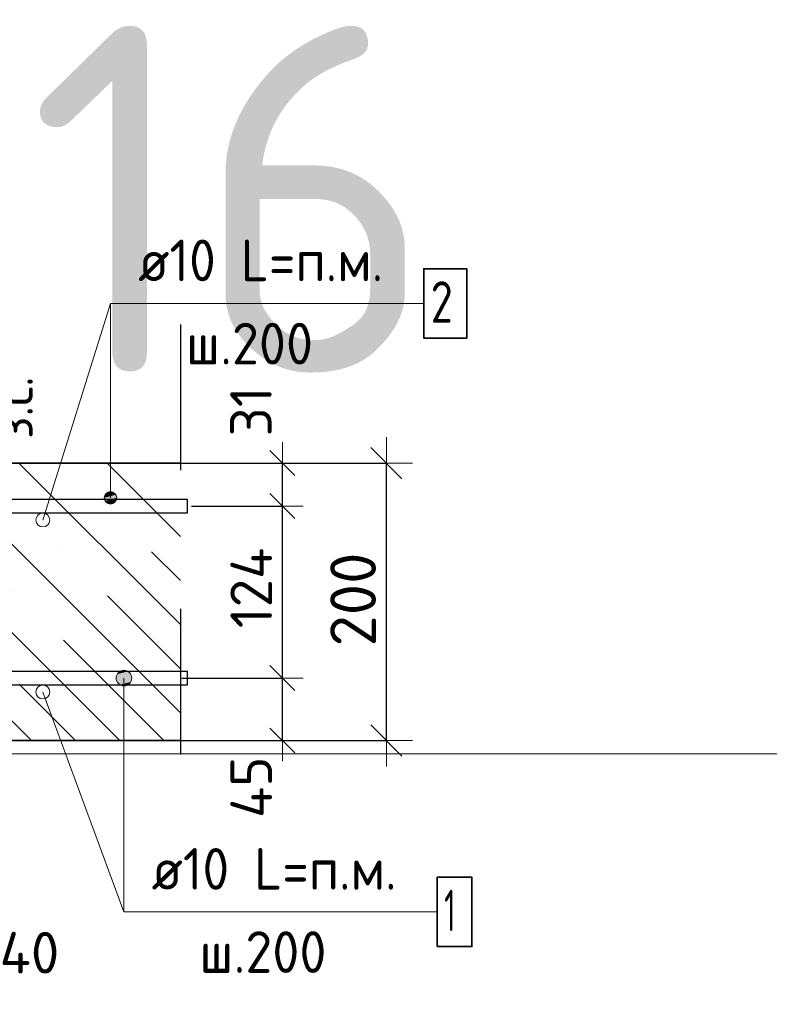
# Model space of a CAD drawing. Header units: metres. Extents: x -38 to 97, y -15 to 21.
# Tile 65 of 89: x 72.546 to 73.087, y 4.291 to 5.001. Entities that reach past the tile are written whole.
import ezdxf

# ---------------------------------------------------------------- set-up
doc = ezdxf.new("R2010")
doc.units = ezdxf.units.M
doc.header["$PDMODE"] = 65
doc.linetypes.add('______4', pattern=[0.135, 0.105, -0.03])
for name, color, linetype, lineweight in [('XR$3$Арм. стержнями верхней зоны', 180, 'Continuous', 35), ('XR$3$Арм. стержнями нижней зоны', 180, 'Continuous', 35), ('XR$3$Арм.стержн. Арматура края', 96, 'Continuous', 35), ('XR$3$Размерная линия (1)', 7, 'Continuous', 13), ('XR$3$Размерная линия_ общее', 7, 'Continuous', 13), ('XR$4$Текст_ примечание', 7, 'Continuous', 13)]:
    doc.layers.add(name, color=color, linetype=linetype, lineweight=lineweight)
doc.styles.add('ISOCPEUR', font='txt')
doc.dimstyles.new('DIMSTYLE_11', dxfattribs={"dimtxt": 0.033, "dimasz": 0.0375, "dimexe": 0, "dimexo": 0, "dimgap": 0.0165, "dimtad": 2, "dimdec": 0, "dimlfac": 1000, "dimrnd": 1, "dimzin": 12, "dimdsep": 46, "dimtxsty": 'ISOCPEUR', "dimblk1": 'ALL_ML_STRICH', "dimblk2": 'ALL_ML_STRICH', "dimsah": 1, "dimcen": 0, "dimclrd": 7, "dimclre": 256, "dimclrt": 7, "dimadec": 0, "dimazin": 0, "dimtfac": 1, "dimtdec": 0, "dimtix": 1, "dimtmove": 2, "dimatfit": 3, "dimfxl": 0, "dimtvp": 1.2, "dimtzin": 0, "dimlwd": 0, "dimlwe": -3, "dimarcsym": 0})
doc.dimstyles.new('DIMSTYLE_12', dxfattribs={"dimtxt": 0.03, "dimasz": 0.03, "dimexe": 0, "dimexo": 0, "dimgap": 0.015, "dimtad": 2, "dimdec": 0, "dimlfac": 1000, "dimrnd": 1, "dimzin": 12, "dimdsep": 46, "dimtxsty": 'ISOCPEUR', "dimblk1": 'ALL_ML_STRICH', "dimblk2": 'ALL_ML_STRICH', "dimsah": 1, "dimcen": 0, "dimclrd": 7, "dimclre": 256, "dimclrt": 7, "dimadec": 0, "dimazin": 0, "dimtfac": 1, "dimtdec": 0, "dimtix": 1, "dimtmove": 2, "dimatfit": 3, "dimfxl": 0, "dimtzin": 0, "dimlwd": 0, "dimlwe": -3, "dimarcsym": 0})
doc.dimstyles.new('DIMSTYLE_14', dxfattribs={"dimtxt": 0.03, "dimasz": 0.03, "dimexe": 0, "dimexo": 0, "dimgap": 0.015, "dimtad": 2, "dimdec": 0, "dimlfac": 1000, "dimrnd": 1, "dimzin": 12, "dimdsep": 46, "dimtxsty": 'ISOCPEUR', "dimblk1": 'ALL_ML_STRICH', "dimblk2": 'ALL_ML_STRICH', "dimsah": 1, "dimcen": 0, "dimclrd": 7, "dimclre": 256, "dimclrt": 7, "dimadec": 0, "dimazin": 0, "dimtfac": 1, "dimtdec": 0, "dimtix": 1, "dimtmove": 2, "dimatfit": 3, "dimfxl": 0, "dimtvp": 1.2, "dimtzin": 0, "dimlwd": 0, "dimlwe": -3, "dimarcsym": 0})
doc.dimstyles.new('DIMSTYLE_8', dxfattribs={"dimtxt": 0.033, "dimasz": 0.0375, "dimexe": 0, "dimexo": 0, "dimgap": 0.0165, "dimtad": 2, "dimdec": 0, "dimlfac": 1000, "dimrnd": 1, "dimzin": 12, "dimdsep": 46, "dimtxsty": 'ISOCPEUR', "dimblk1": 'ALL_ML_STRICH', "dimblk2": 'ALL_ML_STRICH', "dimsah": 1, "dimcen": 0, "dimclrd": 7, "dimclre": 256, "dimclrt": 7, "dimadec": 0, "dimazin": 0, "dimtfac": 1, "dimtdec": 0, "dimtix": 1, "dimtmove": 2, "dimatfit": 3, "dimfxl": 0, "dimtzin": 0, "dimlwd": 0, "dimlwe": -3, "dimarcsym": 0})

# ---------------------------------------------------------------- blocks, each defined once
blk = doc.blocks.new('ALL_ML_STRICH')
at = {"color": 0, "linetype": 'ByBlock', "lineweight": -2}
for p, q in [((0, -0.5), (0, 0.5)), ((-0.3, -0.3), (0.3, 0.3)), ((-1, 0), (0.5, 0))]:
    blk.add_line(p, q, dxfattribs=at)
blk = doc.blocks.new('*D79')
at = {"layer": 'DEFPOINTS', "color": 7, "linetype": 'Continuous', "lineweight": 13, "transparency": 33554687}
for p in [(72.63891, 4.68139), (72.63891, 4.48139), (72.81045, 4.48139)]:
    blk.add_point(p, dxfattribs=at)
at = {"layer": 'XR$3$Размерная линия_ общее', "color": 253, "linetype": 'Continuous', "lineweight": -2, "true_color": 0xa0a0a0, "transparency": 33554687}
for p, q in [((72.65891, 4.68139), (72.81045, 4.68139)), ((72.65891, 4.48139), (72.81045, 4.48139))]:
    blk.add_line(p, q, dxfattribs=at)
at = {"layer": 'XR$3$Размерная линия_ общее', "color": 7, "linetype": 'Continuous', "lineweight": -2, "transparency": 33554687}
blk.add_line((72.81045, 4.48139), (72.81045, 4.68139), dxfattribs=at)
at = {"layer": 'XR$3$Размерная линия_ общее', "color": 7, "linetype": 'Continuous', "lineweight": 13, "transparency": 33554687, "xscale": 0.0375, "yscale": 0.0375, "zscale": 0.0375}
for p, rotation in [((72.81045, 4.68139), 90), ((72.81045, 4.48139), 270)]:
    blk.add_blockref('ALL_ML_STRICH', p, dxfattribs=dict(at, rotation=rotation))
at = {"layer": 'XR$3$Размерная линия_ общее', "color": 7, "linetype": 'Continuous', "lineweight": 13, "transparency": 33554687, "insert": (72.78645, 4.58304), "char_height": 0.033, "width": 0.099, "attachment_point": 5, "rotation": 90, "style": 'ISOCPEUR'}
blk.add_mtext('\\A1;{200}', dxfattribs=at)
blk = doc.blocks.new('*D90')
at = {"layer": 'DEFPOINTS', "color": 7, "linetype": 'Continuous', "lineweight": 13, "transparency": 33554687}
for p in [(72.47266, 4.42139), (72.51262, 4.38139), (72.47266, 4.30616)]:
    blk.add_point(p, dxfattribs=at)
at = {"layer": 'XR$3$Размерная линия (1)', "color": 9, "linetype": 'Continuous', "lineweight": -2, "true_color": 0xc7c7c7, "transparency": 33554687}
for p, q in [((72.47266, 4.40139), (72.47266, 4.30616)), ((72.51262, 4.36139), (72.51262, 4.30616))]:
    blk.add_line(p, q, dxfattribs=at)
at = {"layer": 'XR$3$Размерная линия (1)', "color": 7, "linetype": 'Continuous', "lineweight": -2, "transparency": 33554687}
blk.add_line((72.47266, 4.30616), (72.51262, 4.30616), dxfattribs=at)
at = {"layer": 'XR$3$Размерная линия (1)', "color": 7, "linetype": 'Continuous', "lineweight": 13, "transparency": 33554687, "xscale": 0.03, "yscale": 0.03, "zscale": 0.03, "rotation": 180}
blk.add_blockref('ALL_ML_STRICH', (72.47266, 4.30616), dxfattribs=at)
at = {"layer": 'XR$3$Размерная линия (1)', "color": 7, "linetype": 'Continuous', "lineweight": 13, "transparency": 33554687, "xscale": 0.03, "yscale": 0.03, "zscale": 0.03}
blk.add_blockref('ALL_ML_STRICH', (72.51262, 4.30616), dxfattribs=at)
at = {"layer": 'XR$3$Размерная линия (1)', "color": 7, "linetype": 'Continuous', "lineweight": 13, "transparency": 33554687, "insert": (72.55296, 4.32836), "char_height": 0.03, "width": 0.06, "attachment_point": 5, "style": 'ISOCPEUR'}
blk.add_mtext('\\A1;{40}', dxfattribs=at)
blk = doc.blocks.new('*D160')
at = {"layer": 'DEFPOINTS', "color": 7, "linetype": 'Continuous', "lineweight": 13, "transparency": 33554687}
for p in [(72.48879, 4.68139), (72.48879, 4.65539), (72.52877, 4.65539)]:
    blk.add_point(p, dxfattribs=at)
at = {"layer": 'XR$3$Размерная линия_ общее', "color": 253, "linetype": 'Continuous', "lineweight": -2, "true_color": 0xa0a0a0, "transparency": 33554687}
for p, q in [((72.50879, 4.68139), (72.52877, 4.68139)), ((72.50879, 4.65539), (72.52877, 4.65539))]:
    blk.add_line(p, q, dxfattribs=at)
at = {"layer": 'XR$3$Размерная линия_ общее', "color": 7, "linetype": 'Continuous', "lineweight": -2, "transparency": 33554687}
blk.add_line((72.52877, 4.65539), (72.52877, 4.68139), dxfattribs=at)
at = {"layer": 'XR$3$Размерная линия_ общее', "color": 7, "linetype": 'Continuous', "lineweight": 13, "transparency": 33554687, "xscale": 0.0375, "yscale": 0.0375, "zscale": 0.0375}
for p, rotation in [((72.52877, 4.68139), 90), ((72.52877, 4.65539), 270)]:
    blk.add_blockref('ALL_ML_STRICH', p, dxfattribs=dict(at, rotation=rotation))
at = {"layer": 'XR$3$Размерная линия_ общее', "color": 7, "linetype": 'Continuous', "lineweight": 13, "transparency": 33554687, "insert": (72.52831, 4.69875), "char_height": 0.027, "width": 0.00135, "attachment_point": 1, "rotation": 90, "line_spacing_factor": 0.60241, "style": 'ISOCPEUR'}
blk.add_mtext('з.с.', dxfattribs=at)
at = {"layer": 'XR$3$Размерная линия_ общее', "color": 7, "linetype": 'Continuous', "lineweight": 13, "transparency": 33554687, "insert": (72.50477, 4.71912), "char_height": 0.033, "width": 0.066, "attachment_point": 5, "rotation": 90, "style": 'ISOCPEUR'}
blk.add_mtext('\\A1;{26}', dxfattribs=at)
blk = doc.blocks.new('*D210')
at = {"layer": 'DEFPOINTS', "color": 7, "linetype": 'Continuous', "lineweight": 13, "transparency": 33554687}
for p in [(72.64279, 4.52639), (72.65564, 4.48139), (72.73545, 4.48139)]:
    blk.add_point(p, dxfattribs=at)
at = {"layer": 'XR$3$Размерная линия (1)', "color": 9, "linetype": 'Continuous', "lineweight": -2, "true_color": 0xc7c7c7, "transparency": 33554687}
for p, q in [((72.66279, 4.52639), (72.73545, 4.52639)), ((72.67564, 4.48139), (72.73545, 4.48139))]:
    blk.add_line(p, q, dxfattribs=at)
at = {"layer": 'XR$3$Размерная линия (1)', "color": 7, "linetype": 'Continuous', "lineweight": -2, "transparency": 33554687}
blk.add_line((72.73545, 4.48139), (72.73545, 4.52639), dxfattribs=at)
at = {"layer": 'XR$3$Размерная линия (1)', "color": 7, "linetype": 'Continuous', "lineweight": 13, "transparency": 33554687, "xscale": 0.03, "yscale": 0.03, "zscale": 0.03}
for p, rotation in [((72.73545, 4.52639), 90), ((72.73545, 4.48139), 270)]:
    blk.add_blockref('ALL_ML_STRICH', p, dxfattribs=dict(at, rotation=rotation))
at = {"layer": 'XR$3$Размерная линия (1)', "color": 7, "linetype": 'Continuous', "lineweight": 13, "transparency": 33554687, "insert": (72.71295, 4.44764), "char_height": 0.03, "width": 0.06, "attachment_point": 5, "rotation": 90, "style": 'ISOCPEUR'}
blk.add_mtext('\\A1;{45}', dxfattribs=at)
blk = doc.blocks.new('*D211')
at = {"layer": 'DEFPOINTS', "color": 7, "linetype": 'Continuous', "lineweight": 13, "transparency": 33554687}
for p in [(72.64982, 4.65039), (72.64279, 4.52639), (72.73545, 4.52639)]:
    blk.add_point(p, dxfattribs=at)
at = {"layer": 'XR$3$Размерная линия (1)', "color": 9, "linetype": 'Continuous', "lineweight": -2, "true_color": 0xc7c7c7, "transparency": 33554687}
for p, q in [((72.66982, 4.65039), (72.73545, 4.65039)), ((72.66279, 4.52639), (72.73545, 4.52639))]:
    blk.add_line(p, q, dxfattribs=at)
at = {"layer": 'XR$3$Размерная линия (1)', "color": 7, "linetype": 'Continuous', "lineweight": -2, "transparency": 33554687}
blk.add_line((72.73545, 4.52639), (72.73545, 4.65039), dxfattribs=at)
at = {"layer": 'XR$3$Размерная линия (1)', "color": 7, "linetype": 'Continuous', "lineweight": 13, "transparency": 33554687, "xscale": 0.03, "yscale": 0.03, "zscale": 0.03}
for p, rotation in [((72.73545, 4.65039), 90), ((72.73545, 4.52639), 270)]:
    blk.add_blockref('ALL_ML_STRICH', p, dxfattribs=dict(at, rotation=rotation))
at = {"layer": 'XR$3$Размерная линия (1)', "color": 7, "linetype": 'Continuous', "lineweight": 13, "transparency": 33554687, "insert": (72.71295, 4.59139), "char_height": 0.03, "width": 0.09, "attachment_point": 5, "rotation": 90, "style": 'ISOCPEUR'}
blk.add_mtext('\\A1;{124}', dxfattribs=at)
blk = doc.blocks.new('*D212')
at = {"layer": 'DEFPOINTS', "color": 7, "linetype": 'Continuous', "lineweight": 13, "transparency": 33554687}
for p in [(72.63195, 4.68139), (72.64982, 4.65039), (72.73545, 4.65039)]:
    blk.add_point(p, dxfattribs=at)
at = {"layer": 'XR$3$Размерная линия (1)', "color": 9, "linetype": 'Continuous', "lineweight": -2, "true_color": 0xc7c7c7, "transparency": 33554687}
for p, q in [((72.65195, 4.68139), (72.73545, 4.68139)), ((72.66982, 4.65039), (72.73545, 4.65039))]:
    blk.add_line(p, q, dxfattribs=at)
at = {"layer": 'XR$3$Размерная линия (1)', "color": 7, "linetype": 'Continuous', "lineweight": -2, "transparency": 33554687}
blk.add_line((72.73545, 4.65039), (72.73545, 4.68139), dxfattribs=at)
at = {"layer": 'XR$3$Размерная линия (1)', "color": 7, "linetype": 'Continuous', "lineweight": 13, "transparency": 33554687, "xscale": 0.03, "yscale": 0.03, "zscale": 0.03}
for p, rotation in [((72.73545, 4.68139), 90), ((72.73545, 4.65039), 270)]:
    blk.add_blockref('ALL_ML_STRICH', p, dxfattribs=dict(at, rotation=rotation))
at = {"layer": 'XR$3$Размерная линия (1)', "color": 7, "linetype": 'Continuous', "lineweight": 13, "transparency": 33554687, "insert": (72.71272, 4.71868), "char_height": 0.03, "width": 0.06, "attachment_point": 5, "rotation": 90, "style": 'ISOCPEUR'}
blk.add_mtext('\\A1;{31}', dxfattribs=at)

msp = doc.modelspace()

# ---------------------------------------------------------------- hatches: boundary and pattern name
at = {"linetype": 'Continuous', "lineweight": 25, "transparency": 33554687}
h = msp.add_hatch(dxfattribs=at)
h.set_pattern_fill('__________540', scale=0.015, style=0, pattern_type=2)
h.set_pattern_definition([(135, (0, 0), (-0.031819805, -0.031819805), [0.4, -0.05, 0, -0.05]), (135, (-0.01591, -0.01591), (-0.031819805, -0.031819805), [0.8, -0.1, 0.1, -0.1])])
h.paths.add_polyline_path([(72.51262, 4.68139), (72.51262, 4.48139), (72.66181, 4.48139), (72.66181, 4.68139)], flags=0)
at = {"layer": 'XR$3$Арм. стержнями верхней зоны', "linetype": 'Continuous', "lineweight": 13, "transparency": 33554687}
for points in [[(72.6153, 4.65864), (72.60756, 4.65864), (72.60693, 4.65639)], [(72.6153, 4.65864), (72.60693, 4.65639), (72.61593, 4.65639)], [(72.61368, 4.66026), (72.60918, 4.66026), (72.60756, 4.65864)], [(72.61368, 4.66026), (72.60756, 4.65864), (72.6153, 4.65864)], [(72.60918, 4.66026), (72.61368, 4.66026), (72.61143, 4.66089)], [(72.61593, 4.65639), (72.60693, 4.65639), (72.60756, 4.65414)], [(72.61593, 4.65639), (72.60756, 4.65414), (72.6153, 4.65414)], [(72.6153, 4.65414), (72.60756, 4.65414), (72.60918, 4.65252)], [(72.6153, 4.65414), (72.60918, 4.65252), (72.61368, 4.65252)], [(72.61368, 4.65252), (72.60918, 4.65252), (72.61143, 4.65189)]]:
    msp.add_hatch(color=7, dxfattribs=at).paths.add_polyline_path(points)
at = {"layer": 'XR$3$Арм. стержнями нижней зоны', "linetype": 'Continuous', "lineweight": 13, "transparency": 33554687}
for points in [[(72.61626, 4.52921), (72.62593, 4.52921), (72.62391, 4.53123)], [(72.61626, 4.52921), (72.62391, 4.53123), (72.61828, 4.53123)], [(72.61828, 4.53123), (72.62391, 4.53123), (72.62109, 4.53202)], [(72.61547, 4.52639), (72.62672, 4.52639), (72.62593, 4.52921)], [(72.61547, 4.52639), (72.62593, 4.52921), (72.61626, 4.52921)], [(72.61626, 4.52358), (72.62672, 4.52639), (72.61547, 4.52639)], [(72.61626, 4.52358), (72.62593, 4.52358), (72.62672, 4.52639)], [(72.61828, 4.52156), (72.62593, 4.52358), (72.61626, 4.52358)], [(72.61828, 4.52156), (72.62391, 4.52156), (72.62593, 4.52358)], [(72.62391, 4.52156), (72.61828, 4.52156), (72.62109, 4.52077)]]:
    msp.add_hatch(color=7, dxfattribs=at).paths.add_polyline_path(points)

# ---------------------------------------------------------------- linework, layer by layer
at = {"color": 7, "linetype": 'Continuous', "lineweight": 13, "transparency": 33554687}
for p, q in [((72.56259, 4.64034), (72.61143, 4.79656)), ((72.56262, 4.51634), (72.62109, 4.35782))]:
    msp.add_line(p, q, dxfattribs=at)
at = {"color": 7, "linetype": '______4', "lineweight": 25, "transparency": 33554687}
msp.add_line((72.66181, 4.78139), (72.66181, 4.38139), dxfattribs=at)
at = {"color": 7, "linetype": 'Continuous', "lineweight": 35, "transparency": 33554687}
for p, q in [((72.66181, 4.68139), (72.51262, 4.68139)), ((72.51262, 4.48139), (72.66181, 4.48139))]:
    msp.add_line(p, q, dxfattribs=at)
at = {"color": 7, "linetype": 'Continuous', "lineweight": 13, "transparency": 33554687}
for centre in [(72.56259, 4.64034), (72.56262, 4.51634)]:
    msp.add_circle(centre, 0.005, dxfattribs=at)
at = {"layer": 'XR$3$Арм. стержнями верхней зоны', "color": 7, "linetype": 'Continuous', "lineweight": 13, "transparency": 33554687}
for p, q in [((72.61143, 4.79656), (72.83743, 4.79656)), ((72.61143, 4.79656), (72.61143, 4.65639)), ((72.61143, 4.66089), (72.61143, 4.66089)), ((72.60693, 4.65639), (72.60693, 4.65639)), ((72.61143, 4.65189), (72.61143, 4.65189)), ((72.61593, 4.65639), (72.61593, 4.65639))]:
    msp.add_line(p, q, dxfattribs=at)
at = {"layer": 'XR$3$Арм. стержнями верхней зоны', "color": 7, "linetype": 'Continuous', "lineweight": 35, "transparency": 33554687}
msp.add_lwpolyline([(72.83743, 4.77156), (72.86843, 4.77156), (72.86843, 4.82156), (72.83743, 4.82156), (72.83743, 4.77156)], dxfattribs=at)
at = {"layer": 'XR$3$Арм. стержнями верхней зоны', "color": 4, "linetype": 'Continuous', "lineweight": 25, "transparency": 33554687}
msp.add_lwpolyline([(72.28762, 4.65539), (72.66681, 4.65539), (72.66681, 4.64539), (72.28762, 4.64539), (72.28762, 4.65539)], dxfattribs=at)
at = {"layer": 'XR$3$Арм. стержнями верхней зоны', "color": 7, "linetype": 'Continuous', "lineweight": 13, "transparency": 33554687}
msp.add_circle((72.61143, 4.65639), 0.0045, dxfattribs=at)
at = {"layer": 'XR$3$Арм. стержнями нижней зоны', "color": 7, "linetype": 'Continuous', "lineweight": 13, "transparency": 33554687}
for p, q in [((72.62109, 4.53202), (72.62109, 4.53202)), ((72.61547, 4.52639), (72.61547, 4.52639)), ((72.62109, 4.35782), (72.62109, 4.52639)), ((72.62672, 4.52639), (72.62672, 4.52639)), ((72.62109, 4.52077), (72.62109, 4.52077)), ((72.62109, 4.35782), (72.84709, 4.35782))]:
    msp.add_line(p, q, dxfattribs=at)
at = {"layer": 'XR$3$Арм. стержнями нижней зоны', "color": 4, "linetype": 'Continuous', "lineweight": 25, "transparency": 33554687}
msp.add_lwpolyline([(72.28762, 4.53139), (72.66681, 4.53139), (72.66681, 4.52139), (72.28762, 4.52139), (72.28762, 4.53139)], dxfattribs=at)
at = {"layer": 'XR$3$Арм. стержнями нижней зоны', "color": 7, "linetype": 'Continuous', "lineweight": 35, "transparency": 33554687}
msp.add_lwpolyline([(72.84709, 4.33282), (72.87209, 4.33282), (72.87209, 4.38282), (72.84709, 4.38282), (72.84709, 4.33282)], dxfattribs=at)
at = {"layer": 'XR$3$Арм. стержнями нижней зоны', "color": 7, "linetype": 'Continuous', "lineweight": 13, "transparency": 33554687}
msp.add_circle((72.62109, 4.52639), 0.00563, dxfattribs=at)
at = {"layer": 'XR$3$Арм.стержн. Арматура края', "color": 4, "linetype": 'Continuous', "lineweight": 25, "transparency": 33554687}
for points in [[(72.32091, 4.65539), (72.66681, 4.65539), (72.66681, 4.64539)], [(72.66681, 4.64539), (72.32161, 4.64539)], [(72.32161, 4.53139), (72.66681, 4.53139), (72.66681, 4.52139), (72.32091, 4.52139)]]:
    msp.add_lwpolyline(points, dxfattribs=at)
at = {"layer": 'XR$4$Текст_ примечание', "color": 7, "linetype": 'Continuous', "lineweight": 13, "transparency": 33554687}
msp.add_line((86.41979, 4.47171), (67.91979, 4.47171), dxfattribs=at)

# ---------------------------------------------------------------- texts
at = {"layer": 'XR$3$Арм. стержнями верхней зоны', "color": 7, "linetype": 'Continuous', "lineweight": 25, "transparency": 33554687, "char_height": 0.03, "attachment_point": 7, "style": 'ISOCPEUR'}
for s, insert, width in [('\\W0.94;ø10 L=п.м.', (72.63143, 4.81256), 0.1999831), ('\\W0.78;2', (72.84243, 4.78256), 0.0326407), ('\\W0.95;ш.200 ', (72.66593, 4.75256), 0.1311996)]:
    msp.add_mtext(s, dxfattribs=dict(at, insert=insert, width=width))
at = {"layer": 'XR$3$Арм. стержнями нижней зоны', "color": 7, "linetype": 'Continuous', "lineweight": 25, "transparency": 33554687, "char_height": 0.03, "attachment_point": 7, "style": 'ISOCPEUR'}
for s, insert, width in [('\\W0.94;ø10 L=п.м.', (72.64109, 4.37382), 0.1999831), ('\\W0.56;1', (72.85209, 4.34382), 0.0233333), ('\\W0.95;ш.200 ', (72.67559, 4.31382), 0.1311996)]:
    msp.add_mtext(s, dxfattribs=dict(at, insert=insert, width=width))
at = {"layer": 'XR$4$Текст_ примечание', "color": 7, "linetype": 'Continuous', "lineweight": 35, "transparency": 33554687, "insert": (70.35063, 4.74671), "char_height": 0.25, "width": 2.7437149, "attachment_point": 7, "style": 'ISOCPEUR'}
msp.add_mtext('\\W0.96;ГОСТ 34028-2016', dxfattribs=at)

# ---------------------------------------------------------------- dimensions: what is measured, and where the dimension line sits
at = {"layer": 'XR$3$Размерная линия (1)', "color": 7, "linetype": 'Continuous', "lineweight": 13, "transparency": 33554687}
for base, p1, p2, dimstyle, picture, middle in [((72.73545, 4.68139), (72.66982, 4.65039), (72.65195, 4.68139), 'DIMSTYLE_14', '*D212', (72.71272, 4.71868)), ((72.73545, 4.65039), (72.66279, 4.52639), (72.66982, 4.65039), 'DIMSTYLE_12', '*D211', (72.71295, 4.59139)), ((72.73545, 4.52639), (72.67564, 4.48139), (72.66279, 4.52639), 'DIMSTYLE_14', '*D210', (72.71295, 4.44764))]:
    dim = msp.add_linear_dim(base=base, p1=p1, p2=p2, angle=90, dimstyle=dimstyle, override={"dimpost": '<>', "dimclrd": 7, "dimclre": 9, "dimclrt": 7, "dimlwd": 0, "dimlwe": 65533}, dxfattribs=at)
    dim.commit()
    dim.dimension.update_dxf_attribs({"geometry": picture, "text_midpoint": middle, "dimtype": 160})
dim = msp.add_linear_dim(base=(72.51262, 4.30616), p1=(72.47266, 4.40139), p2=(72.51262, 4.36139), dimstyle='DIMSTYLE_14', override={"dimpost": '<>', "dimclrd": 7, "dimclre": 9, "dimclrt": 7, "dimlwd": 0, "dimlwe": 65533}, dxfattribs=at)
dim.commit()
dim.dimension.update_dxf_attribs({"geometry": '*D90', "text_midpoint": (72.55296, 4.32836), "dimtype": 160})
at = {"layer": 'XR$3$Размерная линия_ общее', "color": 7, "linetype": 'Continuous', "lineweight": 13, "transparency": 33554687}
dim = msp.add_linear_dim(base=(72.52877, 4.68139), p1=(72.50879, 4.65539), p2=(72.50879, 4.68139), angle=90, text='<>\\Xз.с.', dimstyle='DIMSTYLE_11', override={"dimpost": '<>', "dimclrd": 7, "dimclre": 253, "dimclrt": 7, "dimlwd": 0, "dimlwe": 65533}, dxfattribs=at)
dim.commit()
dim.dimension.update_dxf_attribs({"geometry": '*D160', "text_midpoint": (72.50477, 4.71912), "dimtype": 160})
dim = msp.add_linear_dim(base=(72.81045, 4.68139), p1=(72.65891, 4.48139), p2=(72.65891, 4.68139), angle=90, dimstyle='DIMSTYLE_8', override={"dimpost": '<>', "dimclrd": 7, "dimclre": 253, "dimclrt": 7, "dimlwd": 0, "dimlwe": 65533}, dxfattribs=at)
dim.commit()
dim.dimension.update_dxf_attribs({"geometry": '*D79', "text_midpoint": (72.78645, 4.58304), "dimtype": 160})

doc.saveas('drawing.dxf')
